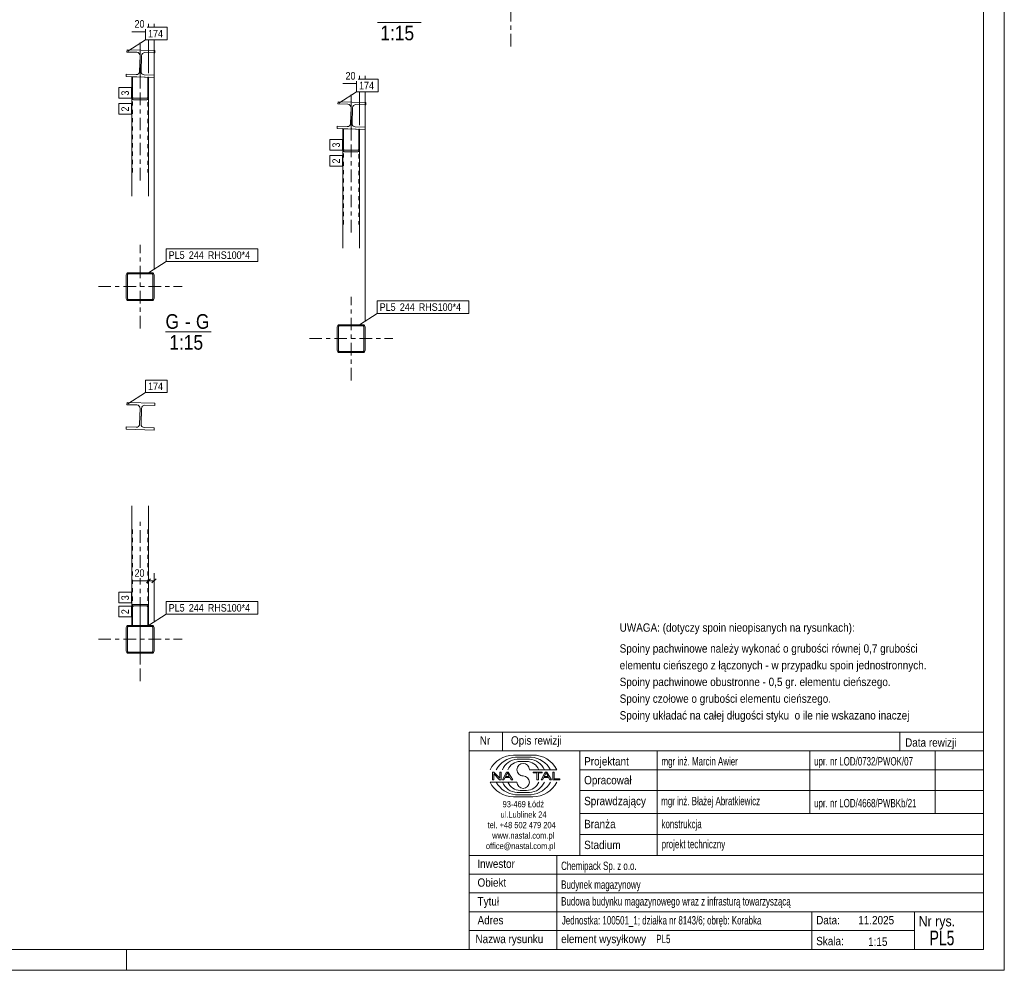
# Model space of a CAD drawing. Header units: millimetres. Extents: x 0 to 914, y 0 to 420.
# Tile 14 of 16: x 678 to 914, y 0 to 227. Entities that reach past the tile are written whole.
import ezdxf

# ---------------------------------------------------------------- set-up
doc = ezdxf.new("R2010")
doc.units = ezdxf.units.MM
for name, pattern in [('XKITLINE00', [0]), ('XKITLINE01', [4, 1, -1, 1, -1]), ('XKITLINE03', [6, 3, -1, 1, -1])]:
    doc.linetypes.add(name, pattern=pattern)
for name, color, linetype, lineweight in [('Arkusz rysunku', 3, 'Continuous', 0), ('Element', 2, 'Continuous', 0), ('Inny typ obiektu', 7, 'Continuous', 0), ('Wymiar', 4, 'Continuous', 0), ('Znak elementu', 2, 'Continuous', 0)]:
    doc.layers.add(name, color=color, linetype=linetype, lineweight=lineweight)
doc.styles.add('ARIAL', font='ARIAL.TTF')

msp = doc.modelspace()

# ---------------------------------------------------------------- linework, layer by layer
at = {"layer": 'Arkusz rysunku', "linetype": 'XKITLINE00', "lineweight": 0}
for p, q in [((914, 0), (914, 420)), ((909, 5), (909, 415)), ((5, 5), (909, 5)), ((704, 0), (704, 5)), ((0, 0), (914, 0))]:
    msp.add_line(p, q, dxfattribs=at)
at = {"layer": 'Element', "linetype": 'XKITLINE03', "lineweight": 0}
for p, q in [((796, 221.01), (796, 241.01)), ((707.3, 221.97), (707.3, 188.03)), ((707.3, 211.8), (707.3, 221.97)), ((707.4, 216.91), (707.4, 216.91)), ((757.77, 209.54), (757.77, 175.6)), ((757.77, 199.37), (757.77, 209.54)), ((757.87, 204.48), (757.87, 204.48)), ((707.31, 153.55), (707.31, 173.55)), ((697.31, 163.55), (717.31, 163.55)), ((757.77, 141.12), (757.77, 161.12)), ((747.77, 151.12), (767.77, 151.12)), ((707.4, 132.54), (707.4, 132.54)), ((707.3, 96.3), (707.3, 108.26)), ((707.3, 74.26), (707.3, 93.78)), ((707.31, 69.18), (707.31, 89.18)), ((707.3, 83.99), (707.3, 74.26)), ((697.31, 79.18), (717.31, 79.18))]:
    msp.add_line(p, q, dxfattribs=at)
at = {"layer": 'Element', "linetype": 'XKITLINE00', "lineweight": 0}
for p, q in [((704.15, 219.68), (704.17, 220.22)), ((704.15, 219.68), (704.17, 220.22)), ((706.52, 219.61), (704.15, 219.68)), ((706.52, 219.61), (704.15, 219.68)), ((704.17, 220.22), (710.83, 220.01)), ((704.17, 220.22), (710.83, 220.01)), ((706.52, 219.61), (706.82, 219.54)), ((706.52, 219.61), (706.82, 219.54)), ((707.24, 219.09), (707.29, 218.79)), ((707.24, 219.09), (707.29, 218.79)), ((707.63, 218.78), (707.7, 219.08)), ((707.63, 218.78), (707.7, 219.08)), ((708.14, 219.5), (708.45, 219.55)), ((708.14, 219.5), (708.45, 219.55)), ((710.82, 219.48), (708.45, 219.55)), ((710.82, 219.48), (708.45, 219.55)), ((710.83, 220.01), (710.82, 219.48)), ((710.83, 220.01), (710.82, 219.48)), ((707.18, 215.05), (707.29, 218.79)), ((707.18, 215.05), (707.29, 218.79)), ((707.51, 215.04), (707.63, 218.78)), ((707.51, 215.04), (707.63, 218.78)), ((703.97, 213.82), (703.99, 214.35)), ((703.97, 213.82), (703.99, 214.35)), ((703.99, 214.35), (706.35, 214.28)), ((703.99, 214.35), (706.35, 214.28)), ((706.66, 214.33), (706.35, 214.28)), ((706.66, 214.33), (706.35, 214.28)), ((707.18, 215.05), (707.11, 214.75)), ((707.18, 215.05), (707.11, 214.75)), ((707.56, 214.74), (707.51, 215.04)), ((707.56, 214.74), (707.51, 215.04)), ((710.63, 213.61), (703.97, 213.82)), ((710.63, 213.61), (703.97, 213.82)), ((705.3, 213.78), (705.5, 213.77)), ((705.3, 208.97), (705.3, 213.78)), ((705.3, 213.78), (705.5, 213.77)), ((705.3, 208.97), (705.3, 213.78)), ((705.5, 213.77), (705.5, 208.97)), ((705.5, 208.97), (705.5, 213.77)), ((708.29, 214.22), (707.98, 214.29)), ((708.29, 214.22), (707.98, 214.29)), ((708.29, 214.22), (710.65, 214.14)), ((708.29, 214.22), (710.65, 214.14)), ((709.3, 213.65), (709.1, 213.66)), ((709.1, 213.66), (709.1, 208.97)), ((709.3, 213.65), (709.1, 213.66)), ((709.1, 213.66), (709.1, 208.97)), ((709.3, 208.97), (709.3, 213.65)), ((709.3, 208.97), (709.3, 213.65)), ((710.65, 214.14), (710.63, 213.61)), ((710.65, 214.14), (710.63, 213.61)), ((705.3, 208.97), (705.3, 185.2)), ((705.3, 208.97), (705.33, 208.7)), ((705.3, 208.97), (705.33, 208.7)), ((705.52, 208.84), (705.5, 208.97)), ((705.52, 208.84), (705.5, 208.97)), ((705.56, 208.72), (705.52, 208.84)), ((705.56, 208.72), (705.52, 208.84)), ((705.55, 208.32), (705.7, 208.26)), ((705.55, 208.32), (705.7, 208.26)), ((705.63, 208.64), (705.56, 208.72)), ((705.63, 208.64), (705.56, 208.72)), ((705.7, 208.62), (705.63, 208.64)), ((705.7, 208.62), (705.63, 208.64)), ((705.7, 208.62), (708.9, 208.62)), ((705.7, 208.62), (708.9, 208.62)), ((705.7, 208.26), (708.9, 208.26)), ((705.7, 208.26), (708.9, 208.26)), ((708.98, 208.64), (708.9, 208.62)), ((708.98, 208.64), (708.9, 208.62)), ((708.9, 208.26), (709.06, 208.32)), ((708.9, 208.26), (709.06, 208.32)), ((709.04, 208.72), (708.98, 208.64)), ((709.04, 208.72), (708.98, 208.64)), ((709.09, 208.84), (709.04, 208.72)), ((709.09, 208.84), (709.04, 208.72)), ((709.1, 208.97), (709.09, 208.84)), ((709.1, 208.97), (709.09, 208.84)), ((709.27, 208.7), (709.3, 208.97)), ((709.27, 208.7), (709.3, 208.97)), ((709.3, 208.97), (709.3, 185.2)), ((754.62, 207.25), (754.64, 207.78)), ((754.62, 207.25), (754.64, 207.78)), ((754.64, 207.78), (761.3, 207.57)), ((754.64, 207.78), (761.3, 207.57)), ((761.3, 207.57), (761.29, 207.04)), ((761.3, 207.57), (761.29, 207.04)), ((756.99, 207.18), (754.62, 207.25)), ((756.99, 207.18), (754.62, 207.25)), ((756.99, 207.18), (757.29, 207.11)), ((756.99, 207.18), (757.29, 207.11)), ((757.65, 202.62), (757.76, 206.35)), ((757.65, 202.62), (757.76, 206.35)), ((757.71, 206.66), (757.76, 206.35)), ((757.71, 206.66), (757.76, 206.35)), ((757.98, 202.61), (758.1, 206.34)), ((757.98, 202.61), (758.1, 206.34)), ((758.1, 206.34), (758.17, 206.64)), ((758.1, 206.34), (758.17, 206.64)), ((758.61, 207.06), (758.92, 207.11)), ((758.61, 207.06), (758.92, 207.11)), ((761.29, 207.04), (758.92, 207.11)), ((761.29, 207.04), (758.92, 207.11)), ((757.65, 202.62), (757.58, 202.32)), ((757.65, 202.62), (757.58, 202.32)), ((758.03, 202.3), (757.98, 202.61)), ((758.03, 202.3), (757.98, 202.61)), ((754.44, 201.39), (754.46, 201.92)), ((754.44, 201.39), (754.46, 201.92)), ((761.1, 201.18), (754.44, 201.39)), ((761.1, 201.18), (754.44, 201.39)), ((754.46, 201.92), (756.82, 201.84)), ((754.46, 201.92), (756.82, 201.84)), ((755.77, 201.35), (755.97, 201.34)), ((755.77, 196.54), (755.77, 201.35)), ((755.77, 201.35), (755.97, 201.34)), ((755.77, 196.54), (755.77, 201.35)), ((755.97, 201.34), (755.97, 196.54)), ((755.97, 196.54), (755.97, 201.34)), ((757.13, 201.9), (756.82, 201.84)), ((757.13, 201.9), (756.82, 201.84)), ((758.75, 201.78), (758.45, 201.85)), ((758.75, 201.78), (758.45, 201.85)), ((758.75, 201.78), (761.12, 201.71)), ((758.75, 201.78), (761.12, 201.71)), ((759.77, 201.22), (759.57, 201.23)), ((759.57, 201.23), (759.57, 196.54)), ((759.77, 201.22), (759.57, 201.23)), ((759.57, 201.23), (759.57, 196.54)), ((759.77, 196.54), (759.77, 201.22)), ((759.77, 196.54), (759.77, 201.22)), ((761.12, 201.71), (761.1, 201.18)), ((761.12, 201.71), (761.1, 201.18)), ((755.77, 196.54), (755.77, 172.76)), ((755.77, 196.54), (755.8, 196.27)), ((755.77, 196.54), (755.8, 196.27)), ((755.99, 196.4), (755.97, 196.54)), ((755.99, 196.4), (755.97, 196.54)), ((756.03, 196.29), (755.99, 196.4)), ((756.03, 196.29), (755.99, 196.4)), ((756.02, 195.88), (756.17, 195.83)), ((756.02, 195.88), (756.17, 195.83)), ((756.1, 196.21), (756.03, 196.29)), ((756.1, 196.21), (756.03, 196.29)), ((756.17, 196.18), (756.1, 196.21)), ((756.17, 196.18), (756.1, 196.21)), ((756.17, 196.18), (759.37, 196.18)), ((756.17, 196.18), (759.37, 196.18)), ((756.17, 195.83), (759.37, 195.83)), ((756.17, 195.83), (759.37, 195.83)), ((759.45, 196.21), (759.37, 196.18)), ((759.45, 196.21), (759.37, 196.18)), ((759.37, 195.83), (759.52, 195.88)), ((759.37, 195.83), (759.52, 195.88)), ((759.51, 196.29), (759.45, 196.21)), ((759.51, 196.29), (759.45, 196.21)), ((759.56, 196.4), (759.51, 196.29)), ((759.56, 196.4), (759.51, 196.29)), ((759.57, 196.54), (759.56, 196.4)), ((759.57, 196.54), (759.56, 196.4)), ((759.74, 196.27), (759.77, 196.54)), ((759.74, 196.27), (759.77, 196.54)), ((759.77, 196.53), (759.77, 172.76)), ((704.01, 166.56), (703.97, 166.35)), ((704.01, 166.56), (703.97, 166.35)), ((703.97, 160.75), (703.97, 166.35)), ((703.97, 160.75), (703.97, 166.35)), ((704.24, 166.35), (704.26, 166.46)), ((704.24, 166.35), (704.26, 166.46)), ((704.24, 160.75), (704.24, 166.35)), ((704.24, 160.75), (704.24, 166.35)), ((704.26, 166.46), (704.32, 166.54)), ((704.26, 166.46), (704.32, 166.54)), ((704.51, 166.89), (704.3, 166.85)), ((704.51, 166.89), (704.3, 166.85)), ((704.32, 166.54), (704.4, 166.6)), ((704.32, 166.54), (704.4, 166.6)), ((704.4, 166.6), (704.51, 166.62)), ((704.4, 166.6), (704.51, 166.62)), ((704.51, 166.89), (710.11, 166.89)), ((704.51, 166.89), (710.11, 166.89)), ((704.51, 166.62), (710.11, 166.62)), ((704.51, 166.62), (710.11, 166.62)), ((710.31, 166.85), (710.11, 166.89)), ((710.31, 166.85), (710.11, 166.89)), ((710.11, 166.62), (710.21, 166.6)), ((710.11, 166.62), (710.21, 166.6)), ((710.21, 166.6), (710.29, 166.54)), ((710.21, 166.6), (710.29, 166.54)), ((710.29, 166.54), (710.35, 166.46)), ((710.29, 166.54), (710.35, 166.46)), ((710.35, 166.46), (710.37, 166.35)), ((710.35, 166.46), (710.37, 166.35)), ((710.37, 160.75), (710.37, 166.35)), ((710.37, 160.75), (710.37, 166.35)), ((710.64, 166.35), (710.6, 166.56)), ((710.64, 166.35), (710.6, 166.56)), ((710.64, 160.75), (710.64, 166.35)), ((710.64, 160.75), (710.64, 166.35)), ((703.97, 160.75), (704.01, 160.55)), ((703.97, 160.75), (704.01, 160.55)), ((704.26, 160.65), (704.24, 160.75)), ((704.26, 160.65), (704.24, 160.75)), ((704.32, 160.57), (704.26, 160.65)), ((704.32, 160.57), (704.26, 160.65)), ((704.3, 160.26), (704.51, 160.22)), ((704.3, 160.26), (704.51, 160.22)), ((704.4, 160.51), (704.32, 160.57)), ((704.4, 160.51), (704.32, 160.57)), ((704.51, 160.49), (704.4, 160.51)), ((704.51, 160.49), (704.4, 160.51)), ((704.51, 160.49), (710.11, 160.49)), ((704.51, 160.49), (710.11, 160.49)), ((704.51, 160.22), (710.11, 160.22)), ((704.51, 160.22), (710.11, 160.22)), ((710.21, 160.51), (710.11, 160.49)), ((710.21, 160.51), (710.11, 160.49)), ((710.11, 160.22), (710.31, 160.26)), ((710.11, 160.22), (710.31, 160.26)), ((710.29, 160.57), (710.21, 160.51)), ((710.29, 160.57), (710.21, 160.51)), ((710.35, 160.65), (710.29, 160.57)), ((710.35, 160.65), (710.29, 160.57)), ((710.37, 160.75), (710.35, 160.65)), ((710.37, 160.75), (710.35, 160.65)), ((710.6, 160.55), (710.64, 160.75)), ((710.6, 160.55), (710.64, 160.75)), ((754.48, 154.12), (754.44, 153.92)), ((754.48, 154.12), (754.44, 153.92)), ((754.44, 148.32), (754.44, 153.92)), ((754.44, 148.32), (754.44, 153.92)), ((754.71, 153.92), (754.73, 154.02)), ((754.71, 153.92), (754.73, 154.02)), ((754.71, 148.32), (754.71, 153.92)), ((754.71, 148.32), (754.71, 153.92)), ((754.73, 154.02), (754.79, 154.11)), ((754.73, 154.02), (754.79, 154.11)), ((754.97, 154.45), (754.77, 154.41)), ((754.97, 154.45), (754.77, 154.41)), ((754.79, 154.11), (754.87, 154.17)), ((754.79, 154.11), (754.87, 154.17)), ((754.87, 154.17), (754.97, 154.19)), ((754.87, 154.17), (754.97, 154.19)), ((754.97, 154.45), (760.57, 154.45)), ((754.97, 154.45), (760.57, 154.45)), ((754.97, 154.19), (760.57, 154.19)), ((754.97, 154.19), (760.57, 154.19)), ((760.78, 154.41), (760.57, 154.45)), ((760.78, 154.41), (760.57, 154.45)), ((760.57, 154.19), (760.68, 154.17)), ((760.57, 154.19), (760.68, 154.17)), ((760.68, 154.17), (760.76, 154.11)), ((760.68, 154.17), (760.76, 154.11)), ((760.76, 154.11), (760.82, 154.02)), ((760.76, 154.11), (760.82, 154.02)), ((760.82, 154.02), (760.84, 153.92)), ((760.82, 154.02), (760.84, 153.92)), ((760.84, 148.32), (760.84, 153.92)), ((760.84, 148.32), (760.84, 153.92)), ((761.11, 153.92), (761.07, 154.12)), ((761.11, 153.92), (761.07, 154.12)), ((761.11, 148.32), (761.11, 153.92)), ((761.11, 148.32), (761.11, 153.92)), ((754.44, 148.32), (754.48, 148.12)), ((754.44, 148.32), (754.48, 148.12)), ((754.73, 148.22), (754.71, 148.32)), ((754.73, 148.22), (754.71, 148.32)), ((754.79, 148.13), (754.73, 148.22)), ((754.79, 148.13), (754.73, 148.22)), ((754.77, 147.83), (754.97, 147.79)), ((754.77, 147.83), (754.97, 147.79)), ((754.87, 148.07), (754.79, 148.13)), ((754.87, 148.07), (754.79, 148.13)), ((754.97, 148.05), (754.87, 148.07)), ((754.97, 148.05), (754.87, 148.07)), ((754.97, 148.05), (760.57, 148.05)), ((754.97, 148.05), (760.57, 148.05)), ((754.97, 147.79), (760.57, 147.79)), ((754.97, 147.79), (760.57, 147.79)), ((760.68, 148.07), (760.57, 148.05)), ((760.68, 148.07), (760.57, 148.05)), ((760.57, 147.79), (760.78, 147.83)), ((760.57, 147.79), (760.78, 147.83)), ((760.76, 148.13), (760.68, 148.07)), ((760.76, 148.13), (760.68, 148.07)), ((760.82, 148.22), (760.76, 148.13)), ((760.82, 148.22), (760.76, 148.13)), ((760.84, 148.32), (760.82, 148.22)), ((760.84, 148.32), (760.82, 148.22)), ((761.07, 148.12), (761.11, 148.32)), ((761.07, 148.12), (761.11, 148.32)), ((704.15, 135.31), (704.17, 135.85)), ((704.15, 135.31), (704.17, 135.85)), ((706.52, 135.24), (704.15, 135.31)), ((706.52, 135.24), (704.15, 135.31)), ((704.17, 135.85), (710.83, 135.64)), ((704.17, 135.85), (710.83, 135.64)), ((706.52, 135.24), (706.82, 135.17)), ((706.52, 135.24), (706.82, 135.17)), ((707.18, 130.68), (707.29, 134.41)), ((707.18, 130.68), (707.29, 134.41)), ((707.24, 134.72), (707.29, 134.41)), ((707.24, 134.72), (707.29, 134.41)), ((707.51, 130.67), (707.63, 134.4)), ((707.51, 130.67), (707.63, 134.4)), ((707.63, 134.4), (707.7, 134.71)), ((707.63, 134.4), (707.7, 134.71)), ((708.14, 135.13), (708.45, 135.18)), ((708.14, 135.13), (708.45, 135.18)), ((710.82, 135.1), (708.45, 135.18)), ((710.82, 135.1), (708.45, 135.18)), ((710.83, 135.64), (710.82, 135.1)), ((710.83, 135.64), (710.82, 135.1)), ((703.97, 129.45), (703.99, 129.98)), ((703.97, 129.45), (703.99, 129.98)), ((703.99, 129.98), (706.35, 129.91)), ((703.99, 129.98), (706.35, 129.91)), ((706.66, 129.96), (706.35, 129.91)), ((706.66, 129.96), (706.35, 129.91)), ((707.18, 130.68), (707.11, 130.38)), ((707.18, 130.68), (707.11, 130.38)), ((707.56, 130.36), (707.51, 130.67)), ((707.56, 130.36), (707.51, 130.67)), ((708.29, 129.85), (707.98, 129.92)), ((708.29, 129.85), (707.98, 129.92)), ((708.29, 129.85), (710.65, 129.77)), ((708.29, 129.85), (710.65, 129.77)), ((710.65, 129.77), (710.63, 129.24)), ((710.65, 129.77), (710.63, 129.24)), ((710.63, 129.24), (703.97, 129.45)), ((710.63, 129.24), (703.97, 129.45)), ((705.3, 111.1), (705.3, 86.82)), ((709.3, 111.1), (709.3, 86.82)), ((705.7, 87.53), (705.55, 87.48)), ((705.7, 87.53), (705.55, 87.48)), ((705.56, 87.07), (705.63, 87.15)), ((705.56, 87.07), (705.63, 87.15)), ((705.63, 87.15), (705.7, 87.18)), ((705.63, 87.15), (705.7, 87.18)), ((705.7, 87.53), (708.9, 87.53)), ((705.7, 87.53), (708.9, 87.53)), ((705.7, 87.18), (708.9, 87.18)), ((705.7, 87.18), (708.9, 87.18)), ((709.06, 87.48), (708.9, 87.53)), ((709.06, 87.48), (708.9, 87.53)), ((708.9, 87.18), (708.98, 87.15)), ((708.9, 87.18), (708.98, 87.15)), ((708.98, 87.15), (709.04, 87.07)), ((708.98, 87.15), (709.04, 87.07)), ((705.33, 87.09), (705.3, 86.82)), ((705.33, 87.09), (705.3, 86.82)), ((705.3, 82.52), (705.3, 86.82)), ((705.3, 86.82), (705.3, 82.52)), ((705.5, 86.82), (705.52, 86.96)), ((705.5, 86.82), (705.52, 86.96)), ((705.5, 86.82), (705.5, 82.52)), ((705.5, 82.52), (705.5, 86.82)), ((705.52, 86.96), (705.56, 87.07)), ((705.52, 86.96), (705.56, 87.07)), ((709.04, 87.07), (709.09, 86.96)), ((709.04, 87.07), (709.09, 86.96)), ((709.09, 86.96), (709.1, 86.82)), ((709.09, 86.96), (709.1, 86.82)), ((709.1, 86.82), (709.1, 82.52)), ((709.1, 82.52), (709.1, 86.82)), ((709.3, 86.82), (709.27, 87.09)), ((709.3, 86.82), (709.27, 87.09)), ((709.3, 82.52), (709.3, 86.82)), ((709.3, 82.52), (709.3, 86.82)), ((704.51, 82.51), (704.3, 82.47)), ((704.51, 82.51), (704.3, 82.47)), ((704.51, 82.51), (710.11, 82.51)), ((704.51, 82.51), (710.11, 82.51)), ((705.3, 82.52), (708.9, 82.52)), ((705.3, 82.52), (705.5, 82.52)), ((709.1, 82.52), (709.3, 82.52)), ((709.1, 82.52), (709.3, 82.52)), ((710.31, 82.47), (710.11, 82.51)), ((710.31, 82.47), (710.11, 82.51)), ((704.01, 82.19), (703.97, 81.98)), ((704.01, 82.19), (703.97, 81.98)), ((703.97, 76.38), (703.97, 81.98)), ((703.97, 76.38), (703.97, 81.98)), ((704.24, 81.98), (704.26, 82.08)), ((704.24, 81.98), (704.26, 82.08)), ((704.24, 76.38), (704.24, 81.98)), ((704.24, 76.38), (704.24, 81.98)), ((704.26, 82.08), (704.32, 82.17)), ((704.26, 82.08), (704.32, 82.17)), ((704.32, 82.17), (704.4, 82.23)), ((704.32, 82.17), (704.4, 82.23)), ((704.4, 82.23), (704.51, 82.25)), ((704.4, 82.23), (704.51, 82.25)), ((704.51, 82.25), (710.11, 82.25)), ((704.51, 82.25), (710.11, 82.25)), ((710.11, 82.25), (710.21, 82.23)), ((710.11, 82.25), (710.21, 82.23)), ((710.21, 82.23), (710.29, 82.17)), ((710.21, 82.23), (710.29, 82.17)), ((710.29, 82.17), (710.35, 82.08)), ((710.29, 82.17), (710.35, 82.08)), ((710.35, 82.08), (710.37, 81.98)), ((710.35, 82.08), (710.37, 81.98)), ((710.37, 76.38), (710.37, 81.98)), ((710.37, 76.38), (710.37, 81.98)), ((710.64, 81.98), (710.6, 82.19)), ((710.64, 81.98), (710.6, 82.19)), ((710.64, 76.38), (710.64, 81.98)), ((710.64, 76.38), (710.64, 81.98)), ((703.97, 76.38), (704.01, 76.18)), ((703.97, 76.38), (704.01, 76.18)), ((704.26, 76.28), (704.24, 76.38)), ((704.26, 76.28), (704.24, 76.38)), ((704.32, 76.19), (704.26, 76.28)), ((704.32, 76.19), (704.26, 76.28)), ((704.3, 75.89), (704.51, 75.85)), ((704.3, 75.89), (704.51, 75.85)), ((704.4, 76.14), (704.32, 76.19)), ((704.4, 76.14), (704.32, 76.19)), ((704.51, 76.11), (704.4, 76.14)), ((704.51, 76.11), (704.4, 76.14)), ((704.51, 76.11), (710.11, 76.11)), ((704.51, 76.11), (710.11, 76.11)), ((704.51, 75.85), (710.11, 75.85)), ((704.51, 75.85), (710.11, 75.85)), ((710.21, 76.14), (710.11, 76.11)), ((710.21, 76.14), (710.11, 76.11)), ((710.11, 75.85), (710.31, 75.89)), ((710.11, 75.85), (710.31, 75.89)), ((710.29, 76.19), (710.21, 76.14)), ((710.29, 76.19), (710.21, 76.14)), ((710.35, 76.28), (710.29, 76.19)), ((710.35, 76.28), (710.29, 76.19)), ((710.37, 76.38), (710.35, 76.28)), ((710.37, 76.38), (710.35, 76.28)), ((710.6, 76.18), (710.64, 76.38)), ((710.6, 76.18), (710.64, 76.38))]:
    msp.add_line(p, q, dxfattribs=at)
at = {"layer": 'Element', "linetype": 'XKITLINE01', "lineweight": 0}
for p, q in [((705.3, 213.78), (709.3, 213.65)), ((705.3, 213.78), (705.3, 208.97)), ((705.5, 190.87), (705.5, 213.77)), ((705.5, 213.77), (709.27, 213.66)), ((709.1, 213.66), (709.1, 190.87)), ((709.3, 213.65), (709.3, 208.97)), ((755.77, 201.35), (759.77, 201.22)), ((755.77, 201.35), (755.77, 196.54)), ((755.97, 178.43), (755.97, 201.34)), ((755.97, 201.34), (759.74, 201.22)), ((759.57, 201.23), (759.57, 178.43)), ((759.77, 201.22), (759.77, 196.53)), ((705.5, 105.43), (705.5, 82.52)), ((709.1, 105.43), (709.1, 82.52)), ((705.3, 86.82), (705.3, 82.52)), ((709.3, 86.82), (709.3, 82.52)), ((705.3, 82.52), (709.3, 82.52)), ((709.1, 82.52), (708.9, 82.52))]:
    msp.add_line(p, q, dxfattribs=at)
at = {"layer": 'Element', "linetype": 'XKITLINE00', "lineweight": 0}
for centre, radius, start, end in [((706.5, 218.81), 0.8, 20.7018, 65.7018), ((706.5, 218.81), 0.8, 20.7018, 65.7018), ((708.43, 218.75), 0.8, 110.7018, 155.7018), ((708.43, 218.75), 0.8, 110.7018, 155.7018), ((706.38, 215.08), 0.8, 290.7018, 335.7018), ((706.38, 215.08), 0.8, 290.7018, 335.7018), ((708.31, 215.02), 0.8, 200.7018, 245.7018), ((708.31, 215.02), 0.8, 200.7018, 245.7018), ((705.98, 208.81), 0.658, 189.9249, 228.9862), ((705.98, 208.81), 0.658, 189.9249, 228.9862), ((708.62, 208.81), 0.658, 311.013, 350.0744), ((708.62, 208.81), 0.658, 311.013, 350.0744), ((756.96, 206.38), 0.8, 20.7018, 65.7018), ((756.96, 206.38), 0.8, 20.7018, 65.7018), ((758.9, 206.32), 0.8, 110.7018, 155.7018), ((758.9, 206.32), 0.8, 110.7018, 155.7018), ((756.85, 202.64), 0.8, 290.7018, 335.7018), ((756.85, 202.64), 0.8, 290.7018, 335.7018), ((758.78, 202.58), 0.8, 200.7018, 245.7018), ((758.78, 202.58), 0.8, 200.7018, 245.7018), ((756.45, 196.38), 0.658, 189.9249, 228.9862), ((756.45, 196.38), 0.658, 189.9249, 228.9862), ((759.09, 196.38), 0.658, 311.013, 350.0744), ((759.09, 196.38), 0.658, 311.013, 350.0744), ((704.51, 166.35), 0.533, 112.5, 157.5), ((704.51, 166.35), 0.533, 112.5, 157.5), ((710.11, 166.35), 0.533, 22.5, 67.5), ((710.11, 166.35), 0.533, 22.5, 67.5), ((704.51, 160.75), 0.533, 202.5, 247.5), ((704.51, 160.75), 0.533, 202.5, 247.5), ((710.11, 160.75), 0.533, 292.5, 337.5), ((710.11, 160.75), 0.533, 292.5, 337.5), ((754.97, 153.92), 0.533, 112.5, 157.5), ((754.97, 153.92), 0.533, 112.5, 157.5), ((760.57, 153.92), 0.533, 22.5, 67.5), ((760.57, 153.92), 0.533, 22.5, 67.5), ((754.97, 148.32), 0.533, 202.5, 247.5), ((754.97, 148.32), 0.533, 202.5, 247.5), ((760.57, 148.32), 0.533, 292.5, 337.5), ((760.57, 148.32), 0.533, 292.5, 337.5), ((706.5, 134.44), 0.8, 20.7018, 65.7018), ((706.5, 134.44), 0.8, 20.7018, 65.7018), ((708.43, 134.38), 0.8, 110.7018, 155.7018), ((708.43, 134.38), 0.8, 110.7018, 155.7018), ((706.38, 130.71), 0.8, 290.7018, 335.7018), ((706.38, 130.71), 0.8, 290.7018, 335.7018), ((708.31, 130.65), 0.8, 200.7018, 245.7018), ((708.31, 130.65), 0.8, 200.7018, 245.7018), ((705.98, 86.98), 0.658, 131.0134, 170.0748), ((705.98, 86.98), 0.658, 131.0134, 170.0748), ((708.62, 86.98), 0.658, 9.9252, 48.9866), ((708.62, 86.98), 0.658, 9.9252, 48.9866), ((704.51, 81.98), 0.533, 112.5, 157.5), ((704.51, 81.98), 0.533, 112.5, 157.5), ((710.11, 81.98), 0.533, 22.5, 67.5), ((710.11, 81.98), 0.533, 22.5, 67.5), ((704.51, 76.38), 0.533, 202.5, 247.5), ((704.51, 76.38), 0.533, 202.5, 247.5), ((710.11, 76.38), 0.533, 292.5, 337.5), ((710.11, 76.38), 0.533, 292.5, 337.5)]:
    msp.add_arc(centre, radius, start, end, dxfattribs=at)
at = {"layer": 'Inny typ obiektu', "linetype": 'XKITLINE00', "lineweight": 0}
for p, q in [((764.09, 226.74), (774.48, 226.74)), ((713.36, 152.72), (724.27, 152.72)), ((786, 57), (786, 52.5)), ((786, 57), (909, 57)), ((794, 57), (794, 52.5)), ((889, 57), (889, 52.5)), ((909, 57), (909, 52.5)), ((909, 52.5), (786, 52.5)), ((786, 5), (786, 52.5)), ((786, 52.5), (909, 52.5)), ((812.5, 52.5), (812.5, 27.5)), ((831, 27.5), (831, 52.5)), ((867.5, 52.5), (867.5, 37.5)), ((897.5, 52.5), (897.5, 37.5)), ((909, 52.5), (909, 5)), ((796.62, 51.49), (801.23, 51.5)), ((797.07, 50.99), (800.86, 51)), ((797.46, 50.49), (800.45, 50.49)), ((798.2, 49.98), (799.73, 49.99)), ((791.93, 47.44), (791.57, 47.44)), ((791.57, 47.44), (791.57, 45.56)), ((793.31, 45.96), (791.93, 47.44)), ((793.65, 47.44), (793.31, 47.44)), ((793.31, 47.44), (793.31, 45.96)), ((793.65, 45.56), (793.65, 47.44)), ((794.96, 47.44), (793.94, 45.56)), ((794.71, 46.33), (795.14, 47.24)), ((795.33, 47.44), (794.96, 47.44)), ((795.14, 47.24), (795.6, 46.33)), ((796.41, 45.56), (795.33, 47.44)), ((800.42, 47.99), (806.98, 47.99)), ((803.43, 47.44), (801.34, 47.44)), ((801.34, 47.44), (801.34, 47.22)), ((801.34, 47.22), (802.21, 47.22)), ((802.21, 47.22), (802.21, 45.56)), ((802.56, 45.56), (802.56, 47.22)), ((802.56, 47.22), (803.43, 47.22)), ((804.21, 47.44), (803.2, 45.56)), ((803.43, 47.22), (803.43, 47.44)), ((803.96, 46.33), (804.39, 47.24)), ((804.59, 47.44), (804.21, 47.44)), ((804.4, 47.24), (804.39, 47.24)), ((804.4, 47.24), (804.86, 46.33)), ((805.67, 45.56), (804.59, 47.44)), ((806.36, 47.44), (806.01, 47.44)), ((806.01, 47.44), (806.01, 45.56)), ((806.36, 45.78), (806.36, 47.44)), ((812.5, 48), (909, 48)), ((797.43, 45.01), (791, 45.01)), ((791.57, 45.56), (791.9, 45.56)), ((791.9, 47.04), (793.29, 45.56)), ((791.9, 45.56), (791.9, 47.04)), ((793.29, 45.56), (793.65, 45.56)), ((793.94, 45.56), (794.31, 45.56)), ((794.31, 45.56), (794.61, 46.13)), ((794.61, 46.13), (795.71, 46.13)), ((795.6, 46.33), (794.71, 46.33)), ((795.71, 46.13), (796.02, 45.56)), ((796.02, 45.56), (796.41, 45.56)), ((802.21, 45.56), (802.56, 45.56)), ((803.2, 45.56), (803.57, 45.56)), ((803.57, 45.56), (803.86, 46.13)), ((803.86, 46.13), (804.96, 46.13)), ((804.86, 46.33), (803.96, 46.33)), ((804.96, 46.13), (805.27, 45.56)), ((805.27, 45.56), (805.67, 45.56)), ((806.01, 45.56), (807.66, 45.56)), ((807.66, 45.78), (806.36, 45.78)), ((807.66, 45.56), (807.66, 45.78)), ((797.46, 42.51), (800.45, 42.51)), ((798.2, 43.02), (799.73, 43.01)), ((812.5, 43), (909, 43)), ((796.62, 41.51), (801.23, 41.5)), ((797.07, 42.01), (800.86, 42)), ((812.5, 37.5), (909, 37.5)), ((812.5, 32.5), (909, 32.5)), ((786, 27.5), (909, 27.5)), ((807, 5), (807, 27.5)), ((786, 23), (909, 23)), ((786, 18.5), (909, 18.5)), ((786, 14), (909, 14)), ((868, 5), (868, 14)), ((892.5, 5), (892.5, 14)), ((786, 9.5), (892.5, 9.5)), ((786, 5), (909, 5))]:
    msp.add_line(p, q, dxfattribs=at)
for centre, radius, start, end in [((796.72, 45.08), 6.42, 90.8317, 153.0136), ((797.67, 45), 6.02, 95.7347, 150.2266), ((797.7, 46.42), 4.07, 93.3428, 157.3393), ((798.33, 46.6), 3.38, 92.229, 155.8008), ((798.92, 47.99), 1.49, 0.0741, 179.9259), ((799.59, 46.6), 3.39, 24.2351, 87.5913), ((800.22, 46.41), 4.08, 22.7023, 86.7527), ((800.24, 44.98), 6.04, 29.8256, 84.1252), ((801.25, 45.07), 6.43, 27.0191, 90.199), ((798.92, 47.99), 1.49, 179.9259, 270), ((796.72, 47.92), 6.42, 206.9864, 269.1683), ((797.67, 48), 6.02, 209.7734, 264.2653), ((797.7, 46.58), 4.07, 202.6607, 266.6572), ((798.33, 46.4), 3.38, 204.1992, 267.771), ((798.92, 45.01), 1.49, 180.0741, 359.9259), ((798.92, 45), 1.49, 0.0741, 90), ((799.59, 46.4), 3.39, 272.4087, 335.7649), ((800.22, 46.59), 4.08, 273.2473, 337.2977), ((800.24, 48.02), 6.04, 275.8748, 330.1744), ((801.25, 47.93), 6.43, 269.801, 332.9809)]:
    msp.add_arc(centre, radius, start, end, dxfattribs=at)
at = {"layer": 'Wymiar', "linetype": 'XKITLINE00', "lineweight": 0}
for p, q in [((709.3, 225.59), (709.3, 226.41)), ((710.64, 225.59), (710.64, 226.41)), ((708.59, 224.55), (705.28, 224.55)), ((708.59, 224.55), (705.28, 224.55)), ((709.3, 214.65), (709.3, 222.59)), ((710.64, 167.89), (710.64, 222.59)), ((759.06, 212.12), (755.75, 212.12)), ((759.06, 212.12), (755.75, 212.12)), ((759.77, 213.16), (759.77, 213.98)), ((761.11, 213.16), (761.11, 213.98)), ((759.77, 202.22), (759.77, 210.16)), ((761.11, 155.45), (761.11, 210.16)), ((709.3, 83.52), (709.3, 95.04)), ((710.64, 83.51), (710.64, 95.04)), ((709.3, 93.18), (705.28, 93.18)), ((709.3, 93.18), (705.28, 93.18)), ((709.81, 93.69), (708.79, 92.67)), ((709.3, 93.18), (710.64, 93.18)), ((711.15, 93.69), (710.13, 92.67))]:
    msp.add_line(p, q, dxfattribs=at)
at = {"layer": 'Znak elementu', "linetype": 'XKITLINE00', "lineweight": 0}
for p, q in [((708.59, 222.59), (708.59, 225.15)), ((708.99, 225.59), (713.8, 225.59)), ((713.8, 222.59), (713.8, 225.59)), ((704.35, 219.85), (708.59, 222.59)), ((708.59, 222.59), (713.8, 222.59)), ((759.06, 210.16), (759.06, 212.72)), ((759.46, 213.16), (764.27, 213.16)), ((764.27, 210.16), (764.27, 213.16)), ((702.2, 208.66), (702.2, 211.2)), ((705.2, 211.2), (702.2, 211.2)), ((705.2, 208.66), (705.2, 211.2)), ((754.82, 207.42), (759.06, 210.16)), ((759.06, 210.16), (764.27, 210.16)), ((705.2, 208.66), (702.2, 208.66)), ((702.2, 204.85), (702.2, 207.38)), ((705.2, 207.38), (702.2, 207.38)), ((705.2, 204.85), (705.2, 207.38)), ((705.2, 204.85), (702.2, 204.85)), ((752.67, 196.23), (752.67, 198.76)), ((755.67, 198.76), (752.67, 198.76)), ((755.67, 196.23), (755.67, 198.76)), ((755.67, 196.23), (752.67, 196.23)), ((752.67, 192.41), (752.67, 194.95)), ((755.67, 194.95), (752.67, 194.95)), ((755.67, 192.41), (755.67, 194.95)), ((755.67, 192.41), (752.67, 192.41)), ((713.53, 172.6), (735.43, 172.6)), ((713.53, 169.6), (713.53, 172.6)), ((735.43, 169.6), (735.43, 172.6)), ((709.29, 166.85), (713.53, 169.6)), ((713.53, 169.6), (735.43, 169.6)), ((764, 160.16), (785.9, 160.16)), ((764, 157.16), (764, 160.16)), ((785.9, 157.16), (785.9, 160.16)), ((759.76, 154.42), (764, 157.16)), ((764, 157.16), (785.9, 157.16)), ((708.59, 141.22), (713.8, 141.22)), ((708.59, 138.22), (708.59, 141.22)), ((713.8, 138.22), (713.8, 141.22)), ((704.35, 135.48), (708.59, 138.22)), ((708.59, 138.22), (713.8, 138.22)), ((702.2, 87.92), (702.2, 90.45)), ((705.2, 90.45), (702.2, 90.45)), ((705.2, 87.92), (705.2, 90.45)), ((705.2, 87.92), (702.2, 87.92)), ((713.53, 88.22), (735.43, 88.22)), ((713.53, 85.22), (713.53, 88.22)), ((735.43, 85.22), (735.43, 88.22)), ((702.2, 84.6), (702.2, 87.13)), ((705.2, 87.13), (702.2, 87.13)), ((705.2, 84.6), (705.2, 87.13)), ((709.29, 82.48), (713.53, 85.22)), ((713.53, 85.22), (735.43, 85.22)), ((705.2, 84.6), (702.2, 84.6))]:
    msp.add_line(p, q, dxfattribs=at)

# ---------------------------------------------------------------- texts
at = {"layer": 'Inny typ obiektu', "style": 'ARIAL'}
for s, height, width, p in [('1:15', 3.5, 0.85, (764.74, 222.49)), ('G', 3.5, 0.85, (713.36, 153.47)), ('G', 3.5, 0.85, (720.64, 153.47)), ('-', 3.5, 0.85, (718.04, 153.47)), ('1:15', 3.5, 0.85, (714.27, 148.47)), ('UWAGA: (dotyczy spoin nieopisanych na rysunkach):', 2, 0.85, (822, 81)), ('Spoiny pachwinowe należy wykonać o grubości równej 0,7 grubości', 2, 0.85, (822, 76)), ('elementu cieńszego z łączonych - w przypadku spoin jednostronnych.', 2, 0.85, (822, 72)), ('Spoiny pachwinowe obustronne - 0,5 gr. elementu cieńszego.', 2, 0.85, (822, 68)), ('Spoiny czołowe o grubości elementu cieńszego.', 2, 0.85, (822, 64)), ('Spoiny układać na całej długości styku  o ile nie wskazano inaczej', 2, 0.85, (822, 60)), ('Nr', 2, 0.85, (788.54, 54)), ('Opis rewizji', 2, 0.85, (796, 54)), ('Data rewizji', 2, 0.85, (890.28, 53.5)), ('Projektant', 2, 0.85, (813.5, 49)), ('mgr inż. Marcin Awier', 2, 0.68, (832, 49)), ('upr. nr LOD/0732/PWOK/07', 2, 0.68, (868.5, 49)), ('Opracował', 2, 0.85, (813.5, 44.5)), ('93-469 Łódź', 1.5, 0.85, (794, 39)), ('Sprawdzający', 2, 0.85, (813.5, 39.5)), ('mgr inż. Błażej Abratkiewicz', 2, 0.68, (831.94, 39.5)), ('upr. nr LOD/4668/PWBKb/21', 2, 0.68, (868.5, 39)), ('ul.Lublinek 24', 1.5, 0.85, (793.5, 36.5)), ('tel. +48 502 479 204', 1.5, 0.85, (790.41, 34)), ('Branża', 2, 0.85, (813.5, 34)), ('konstrukcja', 2, 0.68, (832, 34)), ('www.nastal.com.pl', 1.5, 0.85, (791.5, 31.5)), ('office@nastal.com.pl', 1.5, 0.85, (790, 29)), ('Stadium', 2, 0.85, (813.5, 29)), ('projekt techniczny', 2, 0.68, (832.04, 29.19)), ('Inwestor', 2, 0.85, (787.96, 24.5)), ('Chemipack Sp. z o.o.', 2, 0.68, (808, 24)), ('Obiekt', 2, 0.85, (788, 20)), ('Budynek magazynowy', 2, 0.68, (808, 19.5)), ('Tytuł', 2, 0.85, (788, 15.5)), ('Budowa budynku magazynowego wraz z infrasturą towarzyszącą', 2, 0.68, (808, 15.5)), ('Adres', 2, 0.85, (788, 11)), ('Jednostka: 100501_1; działka nr 8143/6; obręb: Korabka', 2, 0.68, (808.16, 10.96)), ('Data:', 2, 0.85, (869, 11)), ('11.2025', 2, 0.85, (879.06, 11)), ('Nr rys.', 2.5, 0.85, (893.5, 10.5)), ('PL5', 3.5, 0.68, (896.14, 6)), ('Nazwa rysunku', 2, 0.85, (787.5, 6.5)), ('element wysyłkowy', 2, 0.85, (808, 6.5)), ('PL5', 2, 0.68, (830.75, 6.5)), ('Skala:', 2, 0.85, (869, 6)), ('1:15', 2, 0.85, (881.42, 5.85))]:
    msp.add_text(s, height=height, dxfattribs=dict(at, width=width)).set_placement(p)
at = {"layer": 'Wymiar', "style": 'ARIAL', "width": 0.85}
for p in [(705.96, 225.51), (756.43, 213.08), (705.96, 94.14)]:
    msp.add_text('20', height=1.8, dxfattribs=at).set_placement(p)
at = {"layer": 'Znak elementu', "style": 'ARIAL', "width": 0.85}
for s, p in [('174', (709.19, 223.19)), ('174', (759.66, 210.76)), ('PL5', (714.13, 170.2)), ('244', (718.94, 170.2)), ('RHS100*4', (723.49, 170.2)), ('PL5', (764.6, 157.76)), ('244', (769.41, 157.76)), ('RHS100*4', (773.95, 157.76)), ('174', (709.19, 138.82)), ('PL5', (714.13, 85.82)), ('244', (718.94, 85.82)), ('RHS100*4', (723.49, 85.82))]:
    msp.add_text(s, height=1.8, dxfattribs=at).set_placement(p)
for s, p in [('3', (704.6, 209.26)), ('2', (704.6, 205.45)), ('3', (755.07, 196.83)), ('2', (755.07, 193.01)), ('3', (704.6, 88.52)), ('2', (704.6, 85.2))]:
    msp.add_text(s, height=1.8, rotation=90.0002, dxfattribs=at).set_placement(p)

doc.saveas('drawing.dxf')
